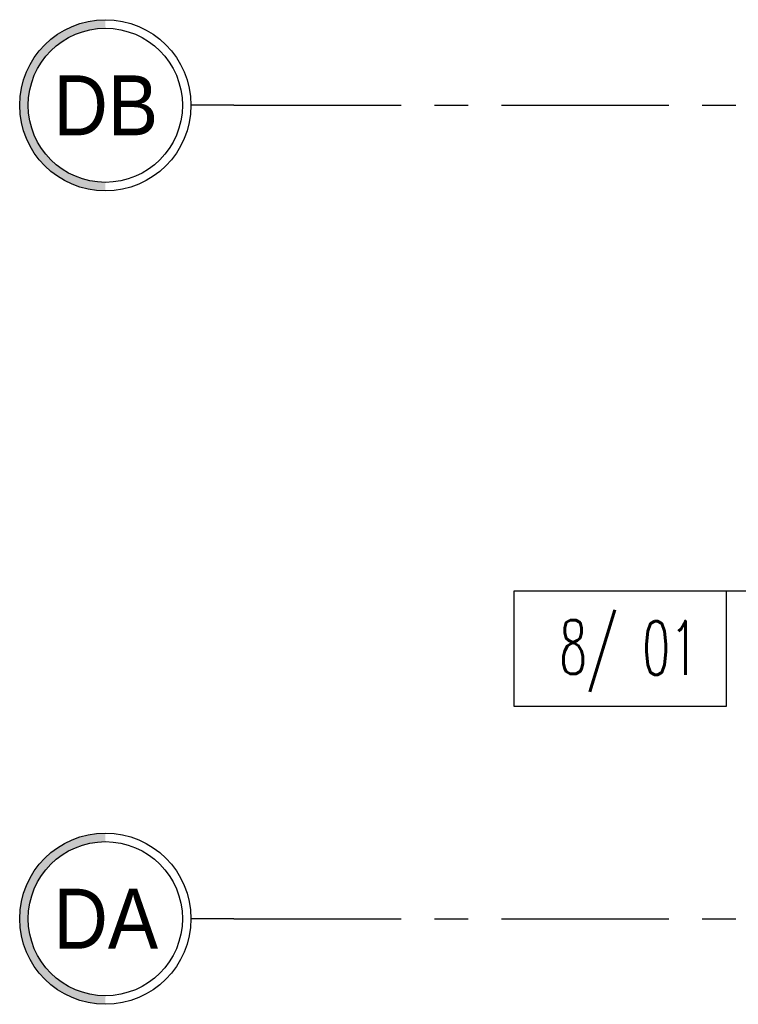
# Model space of a CAD drawing. Extents: x 41755 to 123924, y -112333 to 86187.
# Tile 153 of 256: x 99612 to 99880, y -17404 to -17036. Entities that reach past the tile are written whole.
import ezdxf
from ezdxf.enums import TextEntityAlignment as Align

# ---------------------------------------------------------------- set-up
doc = ezdxf.new("R2010")
doc.units = 0
doc.header["$LTSCALE"] = 50
doc.linetypes.add('CENTER', pattern=[2, 1.25, -0.25, 0.25, -0.25])
doc.layers.get('0').update_dxf_attribs({"color": 101, "linetype": 'CONTINUOUS'})
for name, color, linetype in [('Opis-pom', 6, 'CONTINUOUS'), ('Opis_pom_ramka', 6, 'CONTINUOUS'), ('Os-osie glowne', 1, 'CENTER'), ('Os-osie-opis', 16, 'CONTINUOUS')]:
    doc.layers.add(name, color=color, linetype=linetype)
doc.styles.add('dwg_opis duży', font='ARIAL.TTF', dxfattribs={"width": 0.9})
doc.styles.add('KA wymiar', font='romans.shx', dxfattribs={"width": 0.6})

# ---------------------------------------------------------------- blocks, each defined once
blk = doc.blocks.new('_opis_osi')
blk.add_hatch(color=256).paths.add_polyline_path([(32, -32), (28.8, -32, -1), (-28.8, -32), (-32, -32, 1)])
for radius in [32, 28.8]:
    blk.add_circle((0, -32), radius)
at = {"style": 'dwg_opis duży', "width": 0.9}
blk.add_attdef('AXNAMEV', text='', height=22.4, rotation=90, dxfattribs=at).set_placement((0, -32), align=Align.MIDDLE_CENTER)
blk = doc.blocks.new('_opis_pom_metka')
at = {"layer": 'Opis_pom_ramka'}
blk.add_lwpolyline([(-33.13, 0), (32.87, 0), (32.87, -36), (-33.13, -36)], close=True, dxfattribs=at)
at = {"style": 'KA wymiar', "width": 0.6}
blk.add_attdef('KO/', text='', height=16.8, dxfattribs=at).set_placement((3.45, -25.87), align=Align.RIGHT)
blk.add_attdef('NR', (3.8, -26.16), '', height=16.8, dxfattribs=at)

msp = doc.modelspace()

# ---------------------------------------------------------------- linework, layer by layer
at = {"layer": 'Opis-pom'}
msp.add_lwpolyline([(99869.349, -17249.944), (99957.765, -17249.944)], dxfattribs=at)
at = {"layer": 'Os-osie glowne'}
for points in [[(99691.966, -17068.44), (102917.643, -17068.44)], [(99691.966, -17372.44), (102917.643, -17372.44)]]:
    msp.add_lwpolyline(points, dxfattribs=at)
at = {"layer": 'Os-osie-opis'}
for points in [[(99691.966, -17068.44), (99675.966, -17068.44)], [(99691.966, -17372.44), (99675.966, -17372.44)]]:
    msp.add_lwpolyline(points, dxfattribs=at)

# ---------------------------------------------------------------- block references
at = {"layer": 'Opis-pom'}
ref = msp.add_blockref('_opis_pom_metka', (99836.476, -17249.944), dxfattribs=dict(at, xscale=1.2, yscale=1.2, zscale=1.2))
ref.add_attrib('KO/', '8/', dxfattribs={"layer": '0', "height": 20.16, "style": 'KA wymiar', "width": 0.6}).set_placement((99835.309, -17280.986), align=Align.RIGHT)
ref.add_attrib('NR', '01', (99844.586, -17281.342), dxfattribs={"layer": '0', "height": 20.16, "style": 'KA wymiar', "width": 0.6})
at = {"layer": 'Os-osie-opis'}
ref = msp.add_blockref('_opis_osi', (99675.966, -17068.44), dxfattribs=dict(at, rotation=270))
ref.add_attrib('AXNAMEV', 'DB', dxfattribs={"layer": '0', "height": 22.4, "style": 'dwg_opis duży', "width": 0.9}).set_placement((99644.131, -17068.44), align=Align.MIDDLE_CENTER)
ref = msp.add_blockref('_opis_osi', (99675.966, -17372.44), dxfattribs=dict(at, rotation=270))
ref.add_attrib('AXNAMEV', 'DA', dxfattribs={"layer": '0', "height": 22.4, "style": 'dwg_opis duży', "width": 0.9}).set_placement((99644.131, -17372.44), align=Align.MIDDLE_CENTER)

doc.saveas('drawing.dxf')
